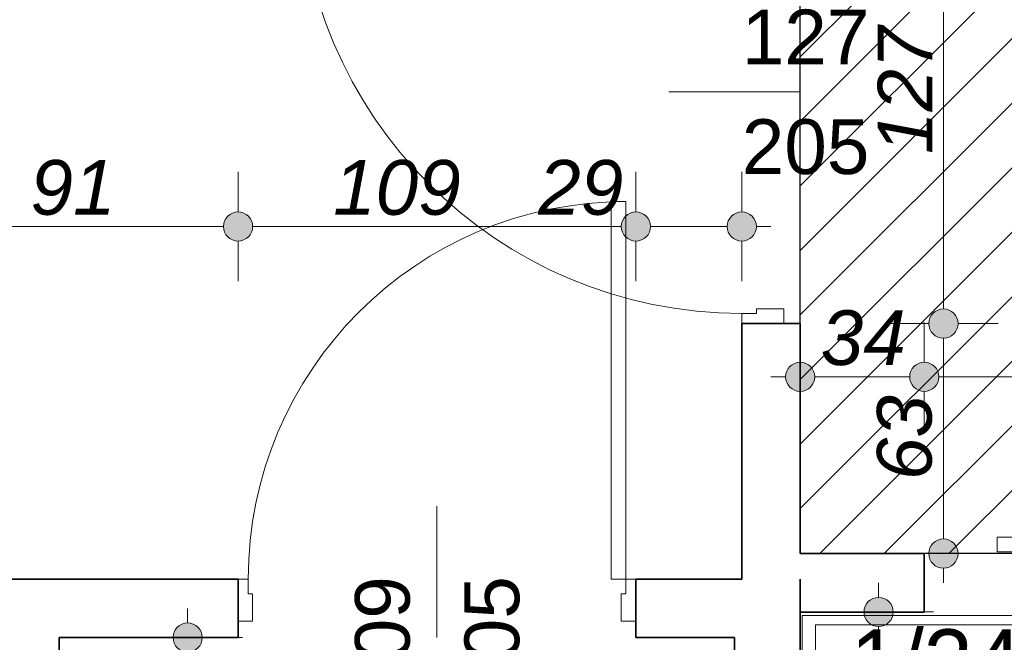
# Model space of a CAD drawing. Header units: millimetres. Extents: x -50073 to 84772, y -78870 to -35317.
# Tile 27 of 125: x 18976 to 21674, y -74264 to -72558. Entities that reach past the tile are written whole.
import ezdxf
from ezdxf.enums import TextEntityAlignment as Align

# ---------------------------------------------------------------- set-up
doc = ezdxf.new("R2010")
doc.units = ezdxf.units.MM
doc.header["$MEASUREMENT"] = 0
for name, color, linetype, lineweight in [('Drzwi ArchiCAD_Nr_pióra__1', 7, 'Continuous', 0), ('Konstrukcja - Ściany zew_Nr_pióra__6', 7, 'Continuous', 35), ('Metryczki pomieszczeń ArchiCADa_Nr_pióra__1', 7, 'Continuous', 0), ('Wymiarowanie - Ogólne_Nr_pióra__82', 114, 'Continuous', 13), ('Znaczniki drzwi ArchiCADa_Nr_pióra__1', 7, 'Continuous', 0), ('Znaczniki drzwi ArchiCADa_Nr_pióra__7', 7, 'Continuous', 70)]:
    doc.layers.add(name, color=color, linetype=linetype, lineweight=lineweight)
doc.layers.add('Elementy modelu - Strefy', color=7, linetype='Continuous')
doc.layers.add('Wymiarowanie - Ogólne', color=7, linetype='Continuous')
doc.styles.add('GENERATED_STYLE_1', font='txt')
doc.styles.add('GENERATED_STYLE_2', font='txt')
doc.styles.add('GENERATED_STYLE_3', font='txt')
doc.dimstyles.new('GENERATED_STYLE__1', dxfattribs={"dimtxt": 150, "dimasz": 152, "dimexe": 0.18, "dimexo": 0, "dimgap": 0.09, "dimtad": 1, "dimlfac": 0.1, "dimzin": 0, "dimdsep": 46, "dimtxsty": 'GENERATED_STYLE_3', "dimblk": 'ARROWHEAD_11', "dimblk1": 'ARROWHEAD_11', "dimblk2": 'ARROWHEAD_11', "dimcen": 0.09, "dimclrd": 114, "dimclre": 114, "dimclrt": 114, "dimazin": 0, "dimtfac": 1, "dimtdec": 4, "dimtmove": 0, "dimatfit": 3, "dimfxl": 1, "dimtolj": 1, "dimtzin": 0, "dimarcsym": 0})
doc.dimstyles.new('GENERATED_STYLE__2', dxfattribs={"dimtxt": 150, "dimasz": 152, "dimexe": 0.18, "dimexo": 0, "dimgap": 0.09, "dimtad": 1, "dimtih": 1, "dimtoh": 1, "dimlfac": 0.1, "dimzin": 0, "dimdsep": 46, "dimtxsty": 'GENERATED_STYLE_3', "dimblk": 'ARROWHEAD_11', "dimblk1": 'ARROWHEAD_11', "dimblk2": 'ARROWHEAD_11', "dimcen": 0.09, "dimclrd": 114, "dimclre": 114, "dimclrt": 114, "dimazin": 0, "dimtfac": 1, "dimtdec": 4, "dimtmove": 0, "dimatfit": 3, "dimfxl": 1, "dimtolj": 1, "dimtzin": 0, "dimarcsym": 0})

# ---------------------------------------------------------------- blocks, each defined once
blk = doc.blocks.new('Pom. techniczne_1_34_34', base_point=(21853.9, -74473.1))
at = {"layer": 'Metryczki pomieszczeń ArchiCADa_Nr_pióra__1', "linetype": 'Continuous'}
for p, q in [((21119.9, -74190.2), (23448, -74190.2)), ((21119.9, -74708.8), (21119.9, -74190.2)), ((21853.9, -74190.2), (21853.9, -74708.8)), ((23448, -74190.2), (23448, -74708.8)), ((21156.6, -74216.2), (21817.2, -74216.2)), ((21156.6, -74442.4), (21156.6, -74216.2)), ((21817.2, -74216.2), (21817.2, -74442.4)), ((21817.2, -74442.4), (21156.6, -74442.4)), ((21119.9, -74473.1), (23448, -74473.1)), ((23448, -74708.8), (21119.9, -74708.8))]:
    blk.add_line(p, q, dxfattribs=at)
at = {"layer": 'Metryczki pomieszczeń ArchiCADa_Nr_pióra__1'}
for tag, height, style, p in [('ROOM_NUMBER', 180, 'GENERATED_STYLE_2', (21486.9, -74318.1)), ('ROOM_NAME', 150, 'GENERATED_STYLE_1', (22651, -74324.3)), ('ROOM_CALC_AREA', 150, 'GENERATED_STYLE_1', (21486.9, -74570.6)), ('floor_f', 150, 'GENERATED_STYLE_1', (22651, -74571.8))]:
    blk.add_attdef(tag, text='', height=height, dxfattribs=dict(at, style=style)).set_placement(p, align=Align.MIDDLE_CENTER)
blk = doc.blocks.new('*D691')
at = {"layer": 'Wymiarowanie - Ogólne_Nr_pióra__82', "linetype": 'Continuous'}
for points in [[(21547, -73390.6), (21543.9, -73375.3), (21535.3, -73362.4), (21522.3, -73353.7), (21507, -73350.6), (21491.7, -73353.7), (21478.7, -73362.4), (21470, -73375.3), (21467, -73390.6), (21470, -73405.9), (21478.7, -73418.9), (21491.7, -73427.6), (21507, -73430.6), (21522.3, -73427.6), (21535.3, -73418.9), (21543.9, -73405.9)], [(21547, -74020.6), (21543.9, -74005.3), (21535.3, -73992.4), (21522.3, -73983.7), (21507, -73980.6), (21491.7, -73983.7), (21478.7, -73992.4), (21470, -74005.3), (21467, -74020.6), (21470, -74035.9), (21478.7, -74048.9), (21491.7, -74057.6), (21507, -74060.6), (21522.3, -74057.6), (21535.3, -74048.9), (21543.9, -74035.9)]]:
    blk.add_hatch(color=256, dxfattribs=at).paths.add_polyline_path(points)
for p, q in [((21467, -73390.6), (21357, -73390.6)), ((21657, -73390.6), (21547, -73390.6)), ((21507, -73980.6), (21507, -73430.6)), ((21467, -74020.6), (21357, -74020.6)), ((21657, -74020.6), (21547, -74020.6)), ((21507, -74100.6), (21507, -74060.6))]:
    blk.add_line(p, q, dxfattribs=at)
for centre in [(21507, -73390.6), (21507, -74020.6)]:
    blk.add_circle(centre, 40, dxfattribs=at)
at = {"layer": 'Wymiarowanie - Ogólne_Nr_pióra__82', "insert": (21477, -73819.5), "char_height": 150, "attachment_point": 7, "rotation": 90, "style": 'GENERATED_STYLE_3'}
blk.add_mtext('\\A1;{\\fArial|b0|i1|c238|p38;63}', dxfattribs=at)
blk = doc.blocks.new('ARROWHEAD_11')
at = {"color": 0, "linetype": 'Continuous', "lineweight": 0}
blk.add_line((0, 0), (-1, 0), dxfattribs=at)
at = {"color": 0, "linetype": 'Continuous', "lineweight": 0, "const_width": 0.25, "flags": 128}
blk.add_lwpolyline([(-0.125, 0, 1), (0.125, 0, 1)], format="xyb", close=True, dxfattribs=at)
blk = doc.blocks.new('*D692')
at = {"layer": 'Wymiarowanie - Ogólne_Nr_pióra__82', "linetype": 'Continuous'}
for points in [[(21547, -72120.6), (21543.9, -72105.3), (21535.3, -72092.4), (21522.3, -72083.7), (21507, -72080.6), (21491.7, -72083.7), (21478.7, -72092.4), (21470, -72105.3), (21467, -72120.6), (21470, -72135.9), (21478.7, -72148.9), (21491.7, -72157.6), (21507, -72160.6), (21522.3, -72157.6), (21535.3, -72148.9), (21543.9, -72135.9)], [(21547, -73390.6), (21543.9, -73375.3), (21535.3, -73362.4), (21522.3, -73353.7), (21507, -73350.6), (21491.7, -73353.7), (21478.7, -73362.4), (21470, -73375.3), (21467, -73390.6), (21470, -73405.9), (21478.7, -73418.9), (21491.7, -73427.6), (21507, -73430.6), (21522.3, -73427.6), (21535.3, -73418.9), (21543.9, -73405.9)]]:
    blk.add_hatch(color=256, dxfattribs=at).paths.add_polyline_path(points)
for p, q in [((21467, -72120.6), (21357, -72120.6)), ((21657, -72120.6), (21547, -72120.6)), ((21507, -73350.6), (21507, -72160.6)), ((21467, -73390.6), (21357, -73390.6)), ((21657, -73390.6), (21547, -73390.6))]:
    blk.add_line(p, q, dxfattribs=at)
for centre in [(21507, -72120.6), (21507, -73390.6)]:
    blk.add_circle(centre, 40, dxfattribs=at)
at = {"layer": 'Wymiarowanie - Ogólne_Nr_pióra__82', "insert": (21477, -72926.4), "char_height": 150, "attachment_point": 7, "rotation": 90, "style": 'GENERATED_STYLE_3'}
blk.add_mtext('\\A1;{\\fArial|b0|i1|c238|p38;127}', dxfattribs=at)
blk = doc.blocks.new('*D759')
at = {"layer": 'Wymiarowanie - Ogólne_Nr_pióra__82', "linetype": 'Continuous'}
for points in [[(21154.6, -73536.4), (21151.6, -73521.1), (21142.9, -73508.1), (21129.9, -73499.5), (21114.6, -73496.4), (21099.3, -73499.5), (21086.3, -73508.1), (21077.6, -73521.1), (21074.6, -73536.4), (21077.6, -73551.7), (21086.3, -73564.7), (21099.3, -73573.4), (21114.6, -73576.4), (21129.9, -73573.4), (21142.9, -73564.7), (21151.6, -73551.7)], [(21494.6, -73536.4), (21491.6, -73521.1), (21482.9, -73508.1), (21469.9, -73499.5), (21454.6, -73496.4), (21439.3, -73499.5), (21426.3, -73508.1), (21417.6, -73521.1), (21414.6, -73536.4), (21417.6, -73551.7), (21426.3, -73564.7), (21439.3, -73573.4), (21454.6, -73576.4), (21469.9, -73573.4), (21482.9, -73564.7), (21491.6, -73551.7)]]:
    blk.add_hatch(color=256, dxfattribs=at).paths.add_polyline_path(points)
for p, q in [((21114.6, -73496.4), (21114.6, -73386.4)), ((21454.6, -73496.4), (21454.6, -73386.4)), ((21034.6, -73536.4), (21074.6, -73536.4)), ((21154.6, -73536.4), (21414.6, -73536.4)), ((21114.6, -73686.4), (21114.6, -73576.4)), ((21454.6, -73686.4), (21454.6, -73576.4))]:
    blk.add_line(p, q, dxfattribs=at)
for centre in [(21114.6, -73536.4), (21454.6, -73536.4)]:
    blk.add_circle(centre, 40, dxfattribs=at)
at = {"layer": 'Wymiarowanie - Ogólne_Nr_pióra__82', "insert": (21170.8, -73506.4), "char_height": 150, "attachment_point": 7, "style": 'GENERATED_STYLE_3'}
blk.add_mtext('\\A1;{\\fArial|b0|i1|c238|p38;34}', dxfattribs=at)
blk = doc.blocks.new('*D760')
at = {"layer": 'Wymiarowanie - Ogólne_Nr_pióra__82', "linetype": 'Continuous'}
for points in [[(21494.6, -73536.4), (21491.6, -73521.1), (21482.9, -73508.1), (21469.9, -73499.5), (21454.6, -73496.4), (21439.3, -73499.5), (21426.3, -73508.1), (21417.6, -73521.1), (21414.6, -73536.4), (21417.6, -73551.7), (21426.3, -73564.7), (21439.3, -73573.4), (21454.6, -73576.4), (21469.9, -73573.4), (21482.9, -73564.7), (21491.6, -73551.7)], [(22464.6, -73536.4), (22461.6, -73521.1), (22452.9, -73508.1), (22439.9, -73499.5), (22424.6, -73496.4), (22409.3, -73499.5), (22396.3, -73508.1), (22387.6, -73521.1), (22384.6, -73536.4), (22387.6, -73551.7), (22396.3, -73564.7), (22409.3, -73573.4), (22424.6, -73576.4), (22439.9, -73573.4), (22452.9, -73564.7), (22461.6, -73551.7)]]:
    blk.add_hatch(color=256, dxfattribs=at).paths.add_polyline_path(points)
for p, q in [((21454.6, -73496.4), (21454.6, -73386.4)), ((22424.6, -73496.4), (22424.6, -73386.4)), ((21494.6, -73536.4), (22384.6, -73536.4)), ((21454.6, -73686.4), (21454.6, -73576.4)), ((22424.6, -73686.4), (22424.6, -73576.4))]:
    blk.add_line(p, q, dxfattribs=at)
for centre in [(21454.6, -73536.4), (22424.6, -73536.4)]:
    blk.add_circle(centre, 40, dxfattribs=at)
at = {"layer": 'Wymiarowanie - Ogólne_Nr_pióra__82', "insert": (21825.8, -73506.4), "char_height": 150, "attachment_point": 7, "style": 'GENERATED_STYLE_3'}
blk.add_mtext('\\A1;{\\fArial|b0|i1|c238|p38;97}', dxfattribs=at)
blk = doc.blocks.new('*D764')
at = {"layer": 'Wymiarowanie - Ogólne_Nr_pióra__82', "linetype": 'Continuous'}
for points in [[(21369.5, -74180.6), (21366.5, -74165.3), (21357.8, -74152.4), (21344.8, -74143.7), (21329.5, -74140.6), (21314.2, -74143.7), (21301.2, -74152.4), (21292.5, -74165.3), (21289.5, -74180.6), (21292.5, -74195.9), (21301.2, -74208.9), (21314.2, -74217.6), (21329.5, -74220.6), (21344.8, -74217.6), (21357.8, -74208.9), (21366.5, -74195.9)], [(21369.5, -76390.6), (21366.5, -76375.3), (21357.8, -76362.4), (21344.8, -76353.7), (21329.5, -76350.6), (21314.2, -76353.7), (21301.2, -76362.4), (21292.5, -76375.3), (21289.5, -76390.6), (21292.5, -76405.9), (21301.2, -76418.9), (21314.2, -76427.6), (21329.5, -76430.6), (21344.8, -76427.6), (21357.8, -76418.9), (21366.5, -76405.9)]]:
    blk.add_hatch(color=256, dxfattribs=at).paths.add_polyline_path(points)
for p, q in [((21329.5, -74140.6), (21329.5, -74100.6)), ((21289.5, -74180.6), (21179.5, -74180.6)), ((21479.5, -74180.6), (21369.5, -74180.6)), ((21329.5, -76350.6), (21329.5, -74220.6)), ((21289.5, -76390.6), (21179.5, -76390.6)), ((21479.5, -76390.6), (21369.5, -76390.6)), ((21329.5, -76470.6), (21329.5, -76430.6))]:
    blk.add_line(p, q, dxfattribs=at)
for centre in [(21329.5, -74180.6), (21329.5, -76390.6)]:
    blk.add_circle(centre, 40, dxfattribs=at)
at = {"layer": 'Wymiarowanie - Ogólne_Nr_pióra__82', "insert": (21299.5, -75456.4), "char_height": 150, "attachment_point": 7, "rotation": 90, "style": 'GENERATED_STYLE_3'}
blk.add_mtext('\\A1;{\\fArial|b0|i1|c238|p38;221}', dxfattribs=at)
blk = doc.blocks.new('*D778')
at = {"layer": 'Wymiarowanie - Ogólne_Nr_pióra__82', "linetype": 'Continuous'}
for points in [[(18704.6, -73124.7), (18701.6, -73109.4), (18692.9, -73096.4), (18679.9, -73087.8), (18664.6, -73084.7), (18649.3, -73087.8), (18636.3, -73096.4), (18627.6, -73109.4), (18624.6, -73124.7), (18627.6, -73140), (18636.3, -73153), (18649.3, -73161.7), (18664.6, -73164.7), (18679.9, -73161.7), (18692.9, -73153), (18701.6, -73140)], [(19614.6, -73124.7), (19611.6, -73109.4), (19602.9, -73096.4), (19589.9, -73087.8), (19574.6, -73084.7), (19559.3, -73087.8), (19546.3, -73096.4), (19537.6, -73109.4), (19534.6, -73124.7), (19537.6, -73140), (19546.3, -73153), (19559.3, -73161.7), (19574.6, -73164.7), (19589.9, -73161.7), (19602.9, -73153), (19611.6, -73140)]]:
    blk.add_hatch(color=256, dxfattribs=at).paths.add_polyline_path(points)
for p, q in [((18664.6, -73084.7), (18664.6, -72974.7)), ((19574.6, -73084.7), (19574.6, -72974.7)), ((18704.6, -73124.7), (19534.6, -73124.7)), ((18664.6, -73274.7), (18664.6, -73164.7)), ((19574.6, -73274.7), (19574.6, -73164.7))]:
    blk.add_line(p, q, dxfattribs=at)
for centre in [(18664.6, -73124.7), (19574.6, -73124.7)]:
    blk.add_circle(centre, 40, dxfattribs=at)
at = {"layer": 'Wymiarowanie - Ogólne_Nr_pióra__82', "insert": (19005.8, -73094.7), "char_height": 150, "attachment_point": 7, "style": 'GENERATED_STYLE_3'}
blk.add_mtext('\\A1;{\\fArial|b0|i1|c238|p38;91}', dxfattribs=at)
blk = doc.blocks.new('*D779')
at = {"layer": 'Wymiarowanie - Ogólne_Nr_pióra__82', "linetype": 'Continuous'}
for points in [[(19614.6, -73124.7), (19611.6, -73109.4), (19602.9, -73096.4), (19589.9, -73087.8), (19574.6, -73084.7), (19559.3, -73087.8), (19546.3, -73096.4), (19537.6, -73109.4), (19534.6, -73124.7), (19537.6, -73140), (19546.3, -73153), (19559.3, -73161.7), (19574.6, -73164.7), (19589.9, -73161.7), (19602.9, -73153), (19611.6, -73140)], [(20704.6, -73124.7), (20701.6, -73109.4), (20692.9, -73096.4), (20679.9, -73087.8), (20664.6, -73084.7), (20649.3, -73087.8), (20636.3, -73096.4), (20627.6, -73109.4), (20624.6, -73124.7), (20627.6, -73140), (20636.3, -73153), (20649.3, -73161.7), (20664.6, -73164.7), (20679.9, -73161.7), (20692.9, -73153), (20701.6, -73140)]]:
    blk.add_hatch(color=256, dxfattribs=at).paths.add_polyline_path(points)
for p, q in [((19574.6, -73084.7), (19574.6, -72974.7)), ((20664.6, -73084.7), (20664.6, -72974.7)), ((19614.6, -73124.7), (20624.6, -73124.7)), ((19574.6, -73274.7), (19574.6, -73164.7)), ((20664.6, -73274.7), (20664.6, -73164.7))]:
    blk.add_line(p, q, dxfattribs=at)
for centre in [(19574.6, -73124.7), (20664.6, -73124.7)]:
    blk.add_circle(centre, 40, dxfattribs=at)
at = {"layer": 'Wymiarowanie - Ogólne_Nr_pióra__82', "char_height": 150, "attachment_point": 7, "style": 'GENERATED_STYLE_3'}
for s, insert in [('\\A1;{\\fArial|b0|i1|c238|p38;109}', (19835, -73094.7)), ('\\A1;{\\fArial|b0|i1|c238|p38;29}', (20396.9, -73094.7))]:
    blk.add_mtext(s, dxfattribs=dict(at, insert=insert))
blk = doc.blocks.new('*D780')
at = {"layer": 'Wymiarowanie - Ogólne_Nr_pióra__82', "linetype": 'Continuous'}
for points in [[(20704.6, -73124.7), (20701.6, -73109.4), (20692.9, -73096.4), (20679.9, -73087.8), (20664.6, -73084.7), (20649.3, -73087.8), (20636.3, -73096.4), (20627.6, -73109.4), (20624.6, -73124.7), (20627.6, -73140), (20636.3, -73153), (20649.3, -73161.7), (20664.6, -73164.7), (20679.9, -73161.7), (20692.9, -73153), (20701.6, -73140)], [(20994.6, -73124.7), (20991.6, -73109.4), (20982.9, -73096.4), (20969.9, -73087.8), (20954.6, -73084.7), (20939.3, -73087.8), (20926.3, -73096.4), (20917.6, -73109.4), (20914.6, -73124.7), (20917.6, -73140), (20926.3, -73153), (20939.3, -73161.7), (20954.6, -73164.7), (20969.9, -73161.7), (20982.9, -73153), (20991.6, -73140)]]:
    blk.add_hatch(color=256, dxfattribs=at).paths.add_polyline_path(points)
for p, q in [((20664.6, -73084.7), (20664.6, -72974.7)), ((20954.6, -73084.7), (20954.6, -72974.7)), ((20704.6, -73124.7), (20914.6, -73124.7)), ((20994.6, -73124.7), (21034.6, -73124.7)), ((20664.6, -73274.7), (20664.6, -73164.7)), ((20954.6, -73274.7), (20954.6, -73164.7))]:
    blk.add_line(p, q, dxfattribs=at)
for centre in [(20664.6, -73124.7), (20954.6, -73124.7)]:
    blk.add_circle(centre, 40, dxfattribs=at)
blk = doc.blocks.new('*D813')
at = {"layer": 'Wymiarowanie - Ogólne_Nr_pióra__82', "linetype": 'Continuous'}
for points in [[(19476.5, -74250.6), (19473.5, -74235.3), (19464.8, -74222.4), (19451.8, -74213.7), (19436.5, -74210.6), (19421.2, -74213.7), (19408.3, -74222.4), (19399.6, -74235.3), (19396.5, -74250.6), (19399.6, -74265.9), (19408.3, -74278.9), (19421.2, -74287.6), (19436.5, -74290.6), (19451.8, -74287.6), (19464.8, -74278.9), (19473.5, -74265.9)], [(19476.5, -75200.6), (19473.5, -75185.3), (19464.8, -75172.4), (19451.8, -75163.7), (19436.5, -75160.6), (19421.2, -75163.7), (19408.3, -75172.4), (19399.6, -75185.3), (19396.5, -75200.6), (19399.6, -75215.9), (19408.3, -75228.9), (19421.2, -75237.6), (19436.5, -75240.6), (19451.8, -75237.6), (19464.8, -75228.9), (19473.5, -75215.9)]]:
    blk.add_hatch(color=256, dxfattribs=at).paths.add_polyline_path(points)
for p, q in [((19436.5, -74210.6), (19436.5, -74170.6)), ((19396.5, -74250.6), (19286.5, -74250.6)), ((19586.5, -74250.6), (19476.5, -74250.6)), ((19436.5, -75160.6), (19436.5, -74290.6)), ((19396.5, -75200.6), (19286.5, -75200.6)), ((19586.5, -75200.6), (19476.5, -75200.6))]:
    blk.add_line(p, q, dxfattribs=at)
for centre in [(19436.5, -74250.6), (19436.5, -75200.6)]:
    blk.add_circle(centre, 40, dxfattribs=at)
at = {"layer": 'Wymiarowanie - Ogólne_Nr_pióra__82', "insert": (19406.5, -74839.5), "char_height": 150, "attachment_point": 7, "rotation": 90, "style": 'GENERATED_STYLE_3'}
blk.add_mtext('\\A1;{\\fArial|b0|i1|c238|p38;95}', dxfattribs=at)

msp = doc.modelspace()

# ---------------------------------------------------------------- hatches: boundary and pattern name
h = msp.add_hatch()
h.set_pattern_fill('ANSI31', color=6, scale=1000)
h.set_pattern_definition([(45, (-50072.86, -74020.64), (-88.38835, 88.38835), [])])
h.paths.add_polyline_path([(2644.596, -62100.641), (7974.596, -62100.641), (7974.596, -64220.641), (9744.596, -64270.641), (21114.596, -64270.641), (21114.596, -74020.641), (27274.596, -74020.641), (27274.596, -71940.641), (25294.596, -71940.641), (24264.596, -71000.641), (24264.596, -63210.678), (23794.596, -63210.678), (23794.596, -61870.678), (26194.596, -61870.678), (26194.596, -56680.641), (24594.623, -56680.641), (24594.623, -58720.641), (22604.596, -58720.641), (22604.596, -56680.641), (19225.623, -56680.641), (19225.623, -58710.678), (17495.623, -58710.678), (11774.623, -58710.678), (11774.623, -56680.641), (8425.623, -56655.641), (8425.623, -58710.678), (4584.623, -58710.678), (4584.623, -56660.641), (2644.596, -56660.641)])
h.paths.add_polyline_path([(15447.036, -61501.268), (13419.007, -61501.268), (13419.007, -61271.05), (15447.036, -61271.05)], flags=24)

# ---------------------------------------------------------------- linework, layer by layer
at = {"color": 6}
msp.add_lwpolyline([(27274.596, -74020.641), (21114.596, -74020.641), (21114.596, -64270.641), (9744.596, -64270.641)], dxfattribs=at)
msp.add_lwpolyline([(27274.596, -74020.641), (21114.596, -74020.641), (21114.596, -64270.641), (9744.596, -64270.641)], dxfattribs=at)
at = {"layer": 'Drzwi ArchiCAD_Nr_pióra__1', "linetype": 'Continuous'}
for p, q in [((20596.596, -74090.641), (20596.596, -73056.641)), ((20596.596, -73056.641), (20636.596, -73056.641)), ((20636.596, -73056.641), (20636.596, -74090.641)), ((20994.596, -73362.641), (20954.596, -73362.641)), ((20954.596, -73362.641), (20954.596, -73390.641)), ((21069.596, -73350.641), (20994.596, -73350.641)), ((20994.596, -73350.641), (20994.596, -73362.641)), ((21069.596, -73390.641), (21069.596, -73350.641)), ((20954.596, -73390.641), (21069.596, -73390.641)), ((20954.596, -73390.641), (21069.596, -73390.641)), ((21654.596, -73975.641), (21754.596, -73975.641)), ((21654.596, -74015.641), (21654.596, -73975.641)), ((21754.596, -74015.641), (21654.596, -74015.641)), ((19602.596, -74090.641), (19574.596, -74090.641)), ((19574.596, -74090.641), (19574.596, -74205.641)), ((19574.596, -74090.641), (19574.596, -74205.641)), ((19602.596, -74130.641), (19602.596, -74090.641)), ((20636.596, -74090.641), (20596.596, -74090.641)), ((20664.596, -74090.641), (20636.596, -74090.641)), ((20636.596, -74090.641), (20636.596, -74130.641)), ((20664.596, -74205.641), (20664.596, -74090.641)), ((20664.596, -74090.641), (20664.596, -74205.641)), ((19614.596, -74130.641), (19602.596, -74130.641)), ((19614.596, -74205.641), (19614.596, -74130.641)), ((20636.596, -74130.641), (20624.596, -74130.641)), ((20624.596, -74130.641), (20624.596, -74205.641)), ((19574.596, -74205.641), (19614.596, -74205.641)), ((20624.596, -74205.641), (20664.596, -74205.641))]:
    msp.add_line(p, q, dxfattribs=at)
for centre, radius, start, end in [((20954.596, -72148.641), 1214, 180, 270), ((20636.596, -74090.641), 1034, 90, 180)]:
    msp.add_arc(centre, radius, start, end, dxfattribs=at)
at = {"layer": 'Konstrukcja - Ściany zew_Nr_pióra__6', "linetype": 'Continuous'}
for p, q in [((20954.596, -73390.641), (21069.596, -73390.641)), ((21069.596, -73390.641), (21114.596, -73390.641)), ((21454.596, -74020.641), (21454.596, -74180.641)), ((19574.596, -74090.641), (19574.596, -74205.641)), ((20664.596, -74090.641), (20664.596, -74205.641)), ((19574.596, -74205.641), (19574.596, -74250.641)), ((20664.596, -74205.641), (20664.596, -74250.641))]:
    msp.add_line(p, q, dxfattribs=at)
at = {"layer": 'Konstrukcja - Ściany zew_Nr_pióra__6', "linetype": 'Continuous', "flags": 128}
for points in [[(20954.596, -73390.641), (20954.596, -74090.641)], [(21114.596, -74020.641), (21114.596, -73390.641)], [(21454.596, -74020.641), (21114.596, -74020.641)], [(19574.596, -74090.641), (18664.596, -74090.641)], [(20954.596, -74090.641), (20664.596, -74090.641)], [(21114.596, -75260.641), (21114.596, -74090.641)], [(21114.596, -74180.641), (21454.596, -74180.641)], [(19084.596, -74250.641), (19574.596, -74250.641)], [(19084.596, -75210.641), (19084.596, -74250.641)], [(20664.596, -74250.641), (20934.596, -74250.641)], [(20934.596, -74250.641), (20934.596, -75140.641)]]:
    msp.add_lwpolyline(points, dxfattribs=at)
at = {"layer": 'Znaczniki drzwi ArchiCADa_Nr_pióra__1', "linetype": 'Continuous'}
for p, q in [((20754.596, -72755.641), (21114.596, -72755.641)), ((20119.596, -73890.641), (20119.596, -74250.641))]:
    msp.add_line(p, q, dxfattribs=at)

# ---------------------------------------------------------------- block references
at = {"layer": 'Elementy modelu - Strefy', "linetype": 'Continuous'}
ref = msp.add_blockref('Pom. techniczne_1_34_34', (21853.932, -74473.079), dxfattribs=at)
ref.add_attrib('ROOM_NAME', 'Pom. techniczne', dxfattribs={"layer": 'Metryczki pomieszczeń ArchiCADa_Nr_pióra__1', "color": 7, "height": 150, "style": 'GENERATED_STYLE_1'}).set_placement((22650.974, -74324.259), align=Align.MIDDLE_CENTER)
ref.add_attrib('ROOM_NUMBER', '1/34', dxfattribs={"layer": 'Metryczki pomieszczeń ArchiCADa_Nr_pióra__1', "color": 7, "height": 180, "style": 'GENERATED_STYLE_2'}).set_placement((21486.912, -74318.13), align=Align.MIDDLE_CENTER)
ref.add_attrib('ROOM_CALC_AREA', '4 m2', dxfattribs={"layer": 'Metryczki pomieszczeń ArchiCADa_Nr_pióra__1', "color": 7, "height": 150, "style": 'GENERATED_STYLE_1'}).set_placement((21486.912, -74570.576), align=Align.MIDDLE_CENTER)
ref.add_attrib('floor_f', 'tarket', dxfattribs={"layer": 'Metryczki pomieszczeń ArchiCADa_Nr_pióra__1', "color": 7, "height": 150, "style": 'GENERATED_STYLE_1'}).set_placement((22650.974, -74571.759), align=Align.MIDDLE_CENTER)

# ---------------------------------------------------------------- texts
at = {"layer": 'Znaczniki drzwi ArchiCADa_Nr_pióra__7', "char_height": 150, "attachment_point": 7, "style": 'GENERATED_STYLE_1'}
for s, insert in [('\\A1;{\\fArial|b0|i0|c238|p38;127}', (20954.596, -72680.641)), ('\\A1;{\\fArial|b0|i0|c238|p38;205}', (20954.596, -72983.11))]:
    msp.add_mtext(s, dxfattribs=dict(at, insert=insert))
at = {"layer": 'Znaczniki drzwi ArchiCADa_Nr_pióra__7', "char_height": 150, "attachment_point": 7, "rotation": 90, "style": 'GENERATED_STYLE_1'}
for s, insert in [('\\A1;{\\fArial|b0|i0|c238|p38;109}', (20047.065, -74432.127)), ('\\A1;{\\fArial|b0|i0|c238|p38;205}', (20347.065, -74432.127))]:
    msp.add_mtext(s, dxfattribs=dict(at, insert=insert))

# ---------------------------------------------------------------- dimensions: what is measured, and where the dimension line sits
at = {"layer": 'Wymiarowanie - Ogólne', "color": 114, "linetype": 'Continuous', "lineweight": 13}
for base, p1, p2, picture, middle in [((21506.981, -72120.641), (21114.596, -73390.641), (21114.596, -72120.641), '*D692', (21401.981, -72755.641)), ((21506.981, -73390.641), (21114.596, -74020.641), (21114.596, -73390.641), '*D691', (21401.981, -73705.641)), ((21329.501, -74180.641), (21114.596, -76390.641), (21114.596, -74180.641), '*D764', (21224.501, -75285.641)), ((19436.539, -74250.641), (19246.131, -75200.641), (19236.131, -74250.641), '*D813', (19331.539, -74725.641))]:
    dim = msp.add_linear_dim(base=base, p1=p1, p2=p2, angle=90, dimstyle='GENERATED_STYLE__1', dxfattribs=at)
    dim.commit()
    dim.dimension.update_dxf_attribs({"geometry": picture, "text_midpoint": middle, "dimtype": 160, "text_rotation": 90})
for base, p1, p2, picture, middle in [((19574.596, -73124.714), (18664.596, -74090.641), (19574.596, -74090.641), '*D778', (19119.596, -73019.714)), ((20664.596, -73124.714), (19574.596, -74090.641), (20664.596, -74090.641), '*D779', (20005.767, -73019.714)), ((20954.596, -73124.714), (20664.596, -74090.641), (20954.596, -74090.641), '*D780', (20510.767, -73019.714)), ((21454.596, -73536.43), (21114.596, -74020.641), (21454.596, -74020.641), '*D759', (21284.596, -73431.43)), ((22424.596, -73536.43), (21454.596, -74020.641), (22424.596, -74020.641), '*D760', (21939.596, -73431.43))]:
    dim = msp.add_linear_dim(base=base, p1=p1, p2=p2, dimstyle='GENERATED_STYLE__2', dxfattribs=at)
    dim.commit()
    dim.dimension.update_dxf_attribs({"geometry": picture, "text_midpoint": middle, "dimtype": 160})

doc.saveas('drawing.dxf')
